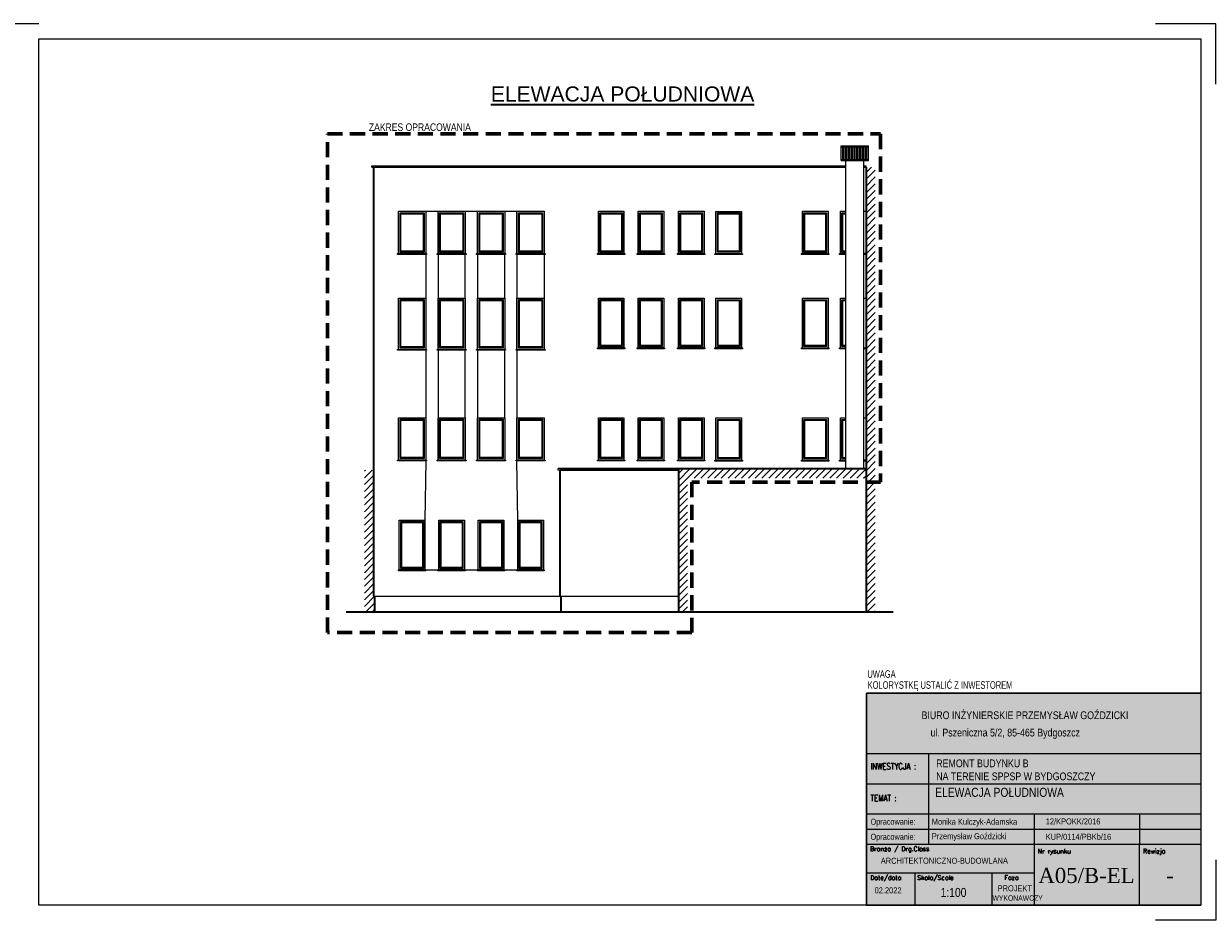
# Model space of a CAD drawing. Header units: millimetres. Extents: x 27795 to 86097, y -35443 to 41185.
# Tile 11 of 16: x 73747 to 77672, y -19731 to -16761. Entities that reach past the tile are written whole.
import ezdxf
from ezdxf.enums import TextEntityAlignment as Align

# ---------------------------------------------------------------- set-up
doc = ezdxf.new("R2010")
doc.units = ezdxf.units.MM
doc.linetypes.add('DASHEDX2', pattern=[1.5, 1, -0.5])
doc.layers.get('0').update_dxf_attribs({"lineweight": 18})
for name, color, linetype, lineweight in [('BA_txs', 2, 'Continuous', 18), ('M_Ramki do druku', 7, 'Continuous', 18), ('M_Ramki rysunków', 2, 'Continuous', 18), ('M_Teksty duże', 3, 'Continuous', 35), ('PG_PRZERYWANE_ŚREDNIE', 1, 'DASHEDX2', 18), ('PG_WIDOKOWE_CIENKIE', 1, 'Continuous', 18), ('PG_ŚCIANY_SŁUPY', 4, 'Continuous', 35), ('Przekrojowa', 60, 'Continuous', 18), ('TABC', 1, 'Continuous', 18), ('TABELKA', 7, 'Continuous', 18)]:
    doc.layers.add(name, color=color, linetype=linetype, lineweight=lineweight)
doc.styles.add('BIKTS', font='bikromsw.shx', dxfattribs={"width": 0.85})
doc.styles.add('MCAD_TD', font='arial.ttf')
doc.styles.add('ROMANC', font='times.ttf', dxfattribs={"height": 20})
doc.styles.add('ROMANS', font='bikromsw.shx', dxfattribs={"width": 0.8})
doc.styles.add('SIMPLEX', font='SIMPLEX')
pattern_1 = [(45, (-1797.733, 17988.05), (-11.2253202, 11.2253202), [])]

# ---------------------------------------------------------------- blocks, each defined once
blk = doc.blocks.new('Znacznik_narozny')
at = {"layer": 'M_Ramki do druku', "lineweight": -2}
blk.add_lwpolyline([(0, -20), (0, 0), (20, 0)], dxfattribs=at)
blk = doc.blocks.new('A$C38c5ed0e')
at = {"true_color": 0xffffff}
h = blk.add_hatch(color=7, dxfattribs=at)
h.dxf.hatch_style = 1
h.paths.add_polyline_path([(1107.2, 702), (0, 702), (0, 0), (1107.2, 0)])
at = {"layer": 'Przekrojowa', "color": 18, "lineweight": 30, "true_color": 0x000000}
for p, q in [((0, 0), (0, 702)), ((0, 702), (1107.2, 702))]:
    blk.add_line(p, q, dxfattribs=at)
blk = doc.blocks.new('TAB-SP')
at = {"color": 18, "true_color": 0x000000}
for p, q in [((-5536, 0), (-5536, 3510)), ((-5536, 3510), (0, 3510)), ((0, 3510), (0, 0)), ((-4506, 2008), (-4506, 2508)), ((-5536, 2008), (0, 2008)), ((-4506, 1014), (-4506, 2025)), ((-2760, 1508), (-2760, 531)), ((-1014, 1508), (-1014, 1008)), ((-5520, 1258), (0, 1258)), ((0, 1008), (-5536, 1008)), ((-4506, 1008), (-4506, 1014)), ((-1014, 0), (-1014, 1008)), ((-5536, 0), (0, 0))]:
    blk.add_line(p, q, dxfattribs=at)
at = {"color": 18, "linetype": 'Continuous', "true_color": 0x000000}
for p, q in [((0, 2508), (-5536, 2508)), ((0, 1508), (-5536, 1508)), ((-2760, 531), (-5536, 531)), ((-4733, 0), (-4733, 531)), ((-3457, 0), (-3457, 531)), ((-2760, 531), (-2760, 0))]:
    blk.add_line(p, q, dxfattribs=at)
at = {"color": 18, "true_color": 0x000000, "style": 'ROMANS', "width": 0.711769}
for p, p2 in [((-5470, 1333), (-4691, 1333)), ((-5470, 1083), (-4691, 1083))]:
    blk.add_text('Opracowanie: ', height=100, dxfattribs=at).set_placement(p, p2, align=Align.FIT)
at = {"color": 18, "true_color": 0x000000, "style": 'BIKTS', "width": 0.85}
for tag, p, height in [('TEMAT1', (-4383, 1811), 150), ('TEMAT2', (-4383, 1591), 150), ('PROJEKTOWAł1', (-4383, 1336), 100), ('UPR.NR1', (-2569, 1341), 100), ('PROJEKTOWAŁ2', (-4383, 1086), 100), ('UPR.NR2', (-2569, 1091), 100), ('BRANżA', (-4783, 686), 100), ('DATA', (-5403, 196), 100), ('SKALA', (-4363, 136), 150), ('FAZA', (-3199, 242), 100), ('UPR.NR4', (-3378, 73), 100)]:
    blk.add_attdef(tag, p, '', height=height, dxfattribs=at)
at = {"color": 18, "true_color": 0x000000, "style": 'ROMANC'}
for tag, p in [('NR', (-2075, 368)), ('REWIZJA', (-508, 368))]:
    blk.add_attdef(tag, text='', height=250, dxfattribs=at).set_placement(p, align=Align.CENTER)
at = {"layer": 'TABC', "color": 18, "linetype": 'Continuous', "true_color": 0x000000, "style": 'SIMPLEX'}
for s, p in [('Branża / Drg.Class', (-5478, 896)), ('Nr rysunku', (-2700, 859)), ('Rewizja', (-954, 859)), ('Date/data', (-5475, 418)), ('Skala/Scale', (-4696, 418)), ('Faza', (-3252, 421))]:
    blk.add_text(s, height=74.6, dxfattribs=at).set_placement(p)
at = {"layer": 'TABELKA', "color": 18, "true_color": 0x000000}
for s, height, style, width, p in [('BIURO INŻYNIERSKIE PRZEMYSŁAW GOŹDZICKI', 128.93, 'BIKTS', 0.85, (-4626, 3082)), ('ul. Pszeniczna 5/2, 85-465 Bydgoszcz', 128.93, 'BIKTS', 0.85, (-4477, 2795)), ('INWESTYCJA :', 105.6, 'SIMPLEX', 0.8, (-5470, 2248)), ('REMONT BUDYNKU B', 128.93, 'BIKTS', 0.85, (-4383, 2285)), ('NA TERENIE SPPSP W BYDGOSZCZY', 128.93, 'BIKTS', 0.85, (-4383, 2070)), ('TEMAT :', 105.6, 'SIMPLEX', 0.8, (-5470, 1721))]:
    blk.add_text(s, height=height, dxfattribs=dict(at, style=style, width=width)).set_placement(p)

msp = doc.modelspace()

# ---------------------------------------------------------------- hatches: boundary and pattern name
at = {"layer": 'PG_WIDOKOWE_CIENKIE', "true_color": 0x000000}
h = msp.add_hatch(dxfattribs=at)
h.set_pattern_fill('ANSI31', color=18, scale=5)
h.set_pattern_definition(pattern_1)
h.paths.add_polyline_path([(76568.48, -17235.94), (76538.48, -17235.94), (76538.48, -18709.94), (76568.48, -18709.94)])
h = msp.add_hatch(dxfattribs=at)
h.set_pattern_fill('ANSI31', color=18, scale=5)
h.set_pattern_definition(pattern_1)
h.paths.add_polyline_path([(74906.02, -18239.21), (74876.02, -18239.21), (74876.02, -18709.94), (74910.02, -18709.94), (74910.02, -18657.12), (74906.02, -18657.12)])
h = msp.add_hatch(dxfattribs=at)
h.set_pattern_fill('ANSI31', color=18, scale=5)
h.set_pattern_definition([(45, (8186.871, 17988.05), (-11.22532, 11.22532), [])])
h.paths.add_polyline_path([(75946.59, -18266.38), (76538.48, -18266.38), (76538.48, -18234.21), (75916.59, -18234.21), (75916.59, -18709.94), (75946.59, -18709.94)])

# ---------------------------------------------------------------- linework, layer by layer
at = {"layer": 'M_Ramki do druku', "color": 18, "lineweight": -2, "true_color": 0x000000}
msp.add_line((73797.25, -16760.63), (73497.25, -16760.63), dxfattribs=at)
at = {"layer": 'M_Ramki rysunków', "color": 18, "true_color": 0x000000}
msp.add_lwpolyline([(73797.25, -19680.63), (73797.25, -16810.63), (77647.25, -16810.63), (77647.25, -19680.63)], close=True, dxfattribs=at)
at = {"layer": 'PG_PRZERYWANE_ŚREDNIE', "color": 18, "lineweight": 60, "ltscale": 50, "true_color": 0x000000}
msp.add_lwpolyline([(75960.97, -18777.75), (74753.41, -18777.75), (74753.41, -17125.94), (76586.47, -17125.94), (76586.47, -18278.94), (75960.97, -18278.94)], close=True, dxfattribs=at)
at = {"layer": 'PG_WIDOKOWE_CIENKIE', "color": 18, "true_color": 0x000000}
for p, q in [((76456.1, -17164.84), (76546.1, -17164.84)), ((76456.1, -17213.47), (76456.1, -17164.84)), ((76456.1, -17167.97), (76546.1, -17167.97)), ((76461.1, -17210.34), (76461.1, -17167.97)), ((76466.1, -17210.34), (76466.1, -17167.97)), ((76471.1, -17210.34), (76471.1, -17167.97)), ((76476.1, -17210.34), (76476.1, -17167.97)), ((76481.1, -17210.34), (76481.1, -17167.97)), ((76486.1, -17210.34), (76486.1, -17167.97)), ((76491.1, -17210.34), (76491.1, -17167.97)), ((76496.1, -17210.34), (76496.1, -17167.97)), ((76501.1, -17210.34), (76501.1, -17167.97)), ((76506.1, -17210.34), (76506.1, -17167.97)), ((76511.1, -17210.34), (76511.1, -17167.97)), ((76516.1, -17210.34), (76516.1, -17167.97)), ((76521.1, -17210.34), (76521.1, -17167.97)), ((76526.1, -17210.34), (76526.1, -17167.97)), ((76531.1, -17210.34), (76531.1, -17167.97)), ((76536.1, -17210.34), (76536.1, -17167.97)), ((76541.1, -17210.34), (76541.1, -17167.97)), ((76546.1, -17213.47), (76546.1, -17164.84)), ((76456.1, -17210.34), (76546.1, -17210.34)), ((76456.1, -17213.47), (76546.1, -17213.47)), ((76471.1, -18234.21), (76471.1, -17213.47)), ((76531.1, -18234.21), (76531.1, -17213.47)), ((74901.02, -17230.94), (76471.1, -17230.94)), ((74901.02, -17235.94), (74901.02, -17230.94)), ((74901.02, -17235.94), (76471.1, -17235.94)), ((76531.1, -17230.94), (76538.48, -17230.94)), ((76531.1, -17235.94), (76538.48, -17235.94)), ((76538.48, -17235.94), (76538.48, -17230.94)), ((75079.27, -17381.94), (75120.02, -17381.94)), ((75210.02, -17381.94), (75256.02, -17381.94)), ((75341.02, -17381.94), (75381.52, -17381.94)), ((75079.27, -17524.94), (75079.27, -17669.38)), ((75120.02, -17524.94), (75120.02, -17669.38)), ((75210.02, -17669.38), (75210.02, -17524.94)), ((75251.02, -17524.94), (75251.02, -17669.38)), ((75341.02, -17669.38), (75341.02, -17524.94)), ((75381.52, -17524.94), (75381.52, -17669.38)), ((75471.52, -17524.94), (75471.52, -17669.38)), ((75079.27, -17842.38), (75079.27, -18065.94)), ((75120.02, -17842.38), (75120.02, -18065.94)), ((75210.02, -18065.94), (75210.02, -17842.38)), ((75251.02, -17842.38), (75251.02, -18065.94)), ((75341.02, -18065.94), (75341.02, -17842.38)), ((75381.52, -17842.38), (75381.52, -18065.94)), ((75079.23, -18208.94), (75076.77, -18404.94)), ((75384.02, -18404.94), (75381.56, -18208.94)), ((75916.59, -18234.21), (75518.52, -18234.21)), ((75518.52, -18239.21), (75518.52, -18234.21)), ((75523.52, -18239.21), (75518.52, -18239.21)), ((75076.77, -18569.94), (75122.52, -18569.94)), ((75207.52, -18569.94), (75253.52, -18569.94)), ((75338.52, -18569.94), (75384.02, -18569.94)), ((74906.02, -18657.12), (75916.59, -18657.12))]:
    msp.add_line(p, q, dxfattribs=at)
for points in [[(75079.27, -17521.94), (74989.27, -17521.94), (74989.27, -17381.94), (75079.27, -17381.94)], [(75074.27, -17516.94), (74994.27, -17516.94), (74994.27, -17386.94), (75074.27, -17386.94)], [(75210.02, -17521.94), (75120.02, -17521.94), (75120.02, -17381.94), (75210.02, -17381.94)], [(75205.02, -17516.94), (75125.02, -17516.94), (75125.02, -17386.94), (75205.02, -17386.94)], [(75341.02, -17521.94), (75251.02, -17521.94), (75251.02, -17381.94), (75341.02, -17381.94)], [(75336.02, -17516.94), (75256.02, -17516.94), (75256.02, -17386.94), (75336.02, -17386.94)], [(75471.52, -17521.94), (75381.52, -17521.94), (75381.52, -17381.94), (75471.52, -17381.94)], [(75466.52, -17516.94), (75386.52, -17516.94), (75386.52, -17386.94), (75466.52, -17386.94)], [(75736.23, -17521.94), (75651.23, -17521.94), (75651.23, -17381.94), (75736.23, -17381.94)], [(75731.23, -17516.94), (75656.23, -17516.94), (75656.23, -17386.94), (75731.23, -17386.94)], [(75867.73, -17521.94), (75782.73, -17521.94), (75782.73, -17381.94), (75867.73, -17381.94)], [(75862.73, -17516.94), (75787.73, -17516.94), (75787.73, -17386.94), (75862.73, -17386.94)], [(76001.59, -17521.94), (75916.59, -17521.94), (75916.59, -17381.94), (76001.59, -17381.94)], [(75996.59, -17516.94), (75921.59, -17516.94), (75921.59, -17386.94), (75996.59, -17386.94)], [(76125.73, -17522.43), (76040.73, -17522.43), (76040.73, -17382.43), (76125.73, -17382.43)], [(76120.73, -17517.43), (76045.73, -17517.43), (76045.73, -17387.43), (76120.73, -17387.43)], [(76412.23, -17521.94), (76327.23, -17521.94), (76327.23, -17381.94), (76412.23, -17381.94)], [(76407.23, -17516.94), (76332.23, -17516.94), (76332.23, -17386.94), (76407.23, -17386.94)], [(75071.27, -17513.94), (74997.27, -17513.94), (74997.27, -17389.94), (75071.27, -17389.94)], [(75202.02, -17513.94), (75128.02, -17513.94), (75128.02, -17389.94), (75202.02, -17389.94)], [(75333.02, -17513.94), (75259.02, -17513.94), (75259.02, -17389.94), (75333.02, -17389.94)], [(75463.52, -17513.94), (75389.52, -17513.94), (75389.52, -17389.94), (75463.52, -17389.94)], [(75728.23, -17513.94), (75659.23, -17513.94), (75659.23, -17389.94), (75728.23, -17389.94)], [(75859.73, -17513.94), (75790.73, -17513.94), (75790.73, -17389.94), (75859.73, -17389.94)], [(75993.59, -17513.94), (75924.59, -17513.94), (75924.59, -17389.94), (75993.59, -17389.94)], [(76117.73, -17514.43), (76048.73, -17514.43), (76048.73, -17390.43), (76117.73, -17390.43)], [(76404.23, -17513.94), (76335.23, -17513.94), (76335.23, -17389.94), (76404.23, -17389.94)], [(74986.27, -17521.94), (75082.27, -17521.94), (75082.27, -17524.94), (74986.27, -17524.94)], [(75117.02, -17521.94), (75213.02, -17521.94), (75213.02, -17524.94), (75117.02, -17524.94)], [(75248.02, -17521.94), (75344.02, -17521.94), (75344.02, -17524.94), (75248.02, -17524.94)], [(75378.52, -17521.94), (75474.52, -17521.94), (75474.52, -17524.94), (75378.52, -17524.94)], [(75648.23, -17521.94), (75739.23, -17521.94), (75739.23, -17524.94), (75648.23, -17524.94)], [(75779.73, -17521.94), (75870.73, -17521.94), (75870.73, -17524.94), (75779.73, -17524.94)], [(75913.59, -17521.94), (76004.59, -17521.94), (76004.59, -17524.94), (75913.59, -17524.94)], [(76037.73, -17522.43), (76128.73, -17522.43), (76128.73, -17525.43), (76037.73, -17525.43)], [(76324.23, -17521.94), (76415.23, -17521.94), (76415.23, -17524.94), (76324.23, -17524.94)], [(75079.27, -17839.38), (74989.27, -17839.38), (74989.27, -17669.38), (75079.27, -17669.38)], [(75074.27, -17834.38), (74994.27, -17834.38), (74994.27, -17674.38), (75074.27, -17674.38)], [(75071.27, -17831.38), (74997.27, -17831.38), (74997.27, -17677.38), (75071.27, -17677.38)], [(75210.02, -17839.38), (75120.02, -17839.38), (75120.02, -17669.38), (75210.02, -17669.38)], [(75205.02, -17834.38), (75125.02, -17834.38), (75125.02, -17674.38), (75205.02, -17674.38)], [(75202.02, -17831.38), (75128.02, -17831.38), (75128.02, -17677.38), (75202.02, -17677.38)], [(75341.02, -17839.38), (75251.02, -17839.38), (75251.02, -17669.38), (75341.02, -17669.38)], [(75336.02, -17834.38), (75256.02, -17834.38), (75256.02, -17674.38), (75336.02, -17674.38)], [(75333.02, -17831.38), (75259.02, -17831.38), (75259.02, -17677.38), (75333.02, -17677.38)], [(75471.52, -17839.38), (75381.52, -17839.38), (75381.52, -17669.38), (75471.52, -17669.38)], [(75466.52, -17834.38), (75386.52, -17834.38), (75386.52, -17674.38), (75466.52, -17674.38)], [(75463.52, -17831.38), (75389.52, -17831.38), (75389.52, -17677.38), (75463.52, -17677.38)], [(75736.23, -17834.38), (75651.23, -17834.38), (75651.23, -17669.38), (75736.23, -17669.38)], [(75731.23, -17829.38), (75656.23, -17829.38), (75656.23, -17674.38), (75731.23, -17674.38)], [(75728.23, -17826.38), (75659.23, -17826.38), (75659.23, -17677.38), (75728.23, -17677.38)], [(75867.73, -17834.38), (75782.73, -17834.38), (75782.73, -17669.38), (75867.73, -17669.38)], [(75862.73, -17829.38), (75787.73, -17829.38), (75787.73, -17674.38), (75862.73, -17674.38)], [(75859.73, -17826.38), (75790.73, -17826.38), (75790.73, -17677.38), (75859.73, -17677.38)], [(76001.59, -17834.38), (75916.59, -17834.38), (75916.59, -17669.38), (76001.59, -17669.38)], [(75996.59, -17829.38), (75921.59, -17829.38), (75921.59, -17674.38), (75996.59, -17674.38)], [(75993.59, -17826.38), (75924.59, -17826.38), (75924.59, -17677.38), (75993.59, -17677.38)], [(76125.73, -17834.86), (76040.73, -17834.86), (76040.73, -17669.86), (76125.73, -17669.86)], [(76120.73, -17829.86), (76045.73, -17829.86), (76045.73, -17674.86), (76120.73, -17674.86)], [(76117.73, -17826.86), (76048.73, -17826.86), (76048.73, -17677.86), (76117.73, -17677.86)], [(76412.23, -17834.88), (76327.23, -17834.88), (76327.23, -17669.88), (76412.23, -17669.88)], [(76407.23, -17829.88), (76332.23, -17829.88), (76332.23, -17674.88), (76407.23, -17674.88)], [(76404.23, -17826.88), (76335.23, -17826.88), (76335.23, -17677.88), (76404.23, -17677.88)], [(74986.27, -17839.38), (75082.27, -17839.38), (75082.27, -17842.38), (74986.27, -17842.38)], [(75117.02, -17839.38), (75213.02, -17839.38), (75213.02, -17842.38), (75117.02, -17842.38)], [(75248.02, -17839.38), (75344.02, -17839.38), (75344.02, -17842.38), (75248.02, -17842.38)], [(75378.52, -17839.38), (75474.52, -17839.38), (75474.52, -17842.38), (75378.52, -17842.38)], [(75648.23, -17834.38), (75739.23, -17834.38), (75739.23, -17837.38), (75648.23, -17837.38)], [(75779.73, -17834.38), (75870.73, -17834.38), (75870.73, -17837.38), (75779.73, -17837.38)], [(75913.59, -17834.38), (76004.59, -17834.38), (76004.59, -17837.38), (75913.59, -17837.38)], [(76037.73, -17834.86), (76128.73, -17834.86), (76128.73, -17837.86), (76037.73, -17837.86)], [(76324.23, -17834.38), (76415.23, -17834.38), (76415.23, -17837.38), (76324.23, -17837.38)], [(75079.27, -18205.94), (74989.27, -18205.94), (74989.27, -18065.94), (75079.27, -18065.94)], [(75074.27, -18200.94), (74994.27, -18200.94), (74994.27, -18070.94), (75074.27, -18070.94)], [(75071.27, -18197.94), (74997.27, -18197.94), (74997.27, -18073.94), (75071.27, -18073.94)], [(75210.02, -18205.94), (75120.02, -18205.94), (75120.02, -18065.94), (75210.02, -18065.94)], [(75205.02, -18200.94), (75125.02, -18200.94), (75125.02, -18070.94), (75205.02, -18070.94)], [(75202.02, -18197.94), (75128.02, -18197.94), (75128.02, -18073.94), (75202.02, -18073.94)], [(75341.02, -18205.94), (75251.02, -18205.94), (75251.02, -18065.94), (75341.02, -18065.94)], [(75336.02, -18200.94), (75256.02, -18200.94), (75256.02, -18070.94), (75336.02, -18070.94)], [(75333.02, -18197.94), (75259.02, -18197.94), (75259.02, -18073.94), (75333.02, -18073.94)], [(75471.52, -18205.94), (75381.52, -18205.94), (75381.52, -18065.94), (75471.52, -18065.94)], [(75466.52, -18200.94), (75386.52, -18200.94), (75386.52, -18070.94), (75466.52, -18070.94)], [(75463.52, -18197.94), (75389.52, -18197.94), (75389.52, -18073.94), (75463.52, -18073.94)], [(75736.23, -18205.94), (75651.23, -18205.94), (75651.23, -18065.94), (75736.23, -18065.94)], [(75731.23, -18200.94), (75656.23, -18200.94), (75656.23, -18070.94), (75731.23, -18070.94)], [(75728.23, -18197.94), (75659.23, -18197.94), (75659.23, -18073.94), (75728.23, -18073.94)], [(75867.73, -18205.94), (75782.73, -18205.94), (75782.73, -18065.94), (75867.73, -18065.94)], [(75862.73, -18200.94), (75787.73, -18200.94), (75787.73, -18070.94), (75862.73, -18070.94)], [(75859.73, -18197.94), (75790.73, -18197.94), (75790.73, -18073.94), (75859.73, -18073.94)], [(76001.59, -18205.94), (75916.59, -18205.94), (75916.59, -18065.94), (76001.59, -18065.94)], [(75996.59, -18200.94), (75921.59, -18200.94), (75921.59, -18070.94), (75996.59, -18070.94)], [(75993.59, -18197.94), (75924.59, -18197.94), (75924.59, -18073.94), (75993.59, -18073.94)], [(76125.73, -18206.43), (76040.73, -18206.43), (76040.73, -18066.43), (76125.73, -18066.43)], [(76120.73, -18201.43), (76045.73, -18201.43), (76045.73, -18071.43), (76120.73, -18071.43)], [(76117.73, -18198.43), (76048.73, -18198.43), (76048.73, -18074.43), (76117.73, -18074.43)], [(76412.23, -18206.44), (76327.23, -18206.44), (76327.23, -18066.44), (76412.23, -18066.44)], [(76407.23, -18201.44), (76332.23, -18201.44), (76332.23, -18071.44), (76407.23, -18071.44)], [(76404.23, -18198.44), (76335.23, -18198.44), (76335.23, -18074.44), (76404.23, -18074.44)], [(74986.27, -18205.94), (75082.27, -18205.94), (75082.27, -18208.94), (74986.27, -18208.94)], [(75117.02, -18205.94), (75213.02, -18205.94), (75213.02, -18208.94), (75117.02, -18208.94)], [(75248.02, -18205.94), (75344.02, -18205.94), (75344.02, -18208.94), (75248.02, -18208.94)], [(75378.52, -18205.94), (75474.52, -18205.94), (75474.52, -18208.94), (75378.52, -18208.94)], [(75648.23, -18205.94), (75739.23, -18205.94), (75739.23, -18208.94), (75648.23, -18208.94)], [(75779.73, -18205.94), (75870.73, -18205.94), (75870.73, -18208.94), (75779.73, -18208.94)], [(75913.59, -18205.94), (76004.59, -18205.94), (76004.59, -18208.94), (75913.59, -18208.94)], [(76037.73, -18206.43), (76128.73, -18206.43), (76128.73, -18209.43), (76037.73, -18209.43)], [(76324.23, -18206.44), (76415.23, -18206.44), (76415.23, -18209.44), (76324.23, -18209.44)], [(75076.77, -18569.94), (74991.77, -18569.94), (74991.77, -18404.94), (75076.77, -18404.94)], [(75207.52, -18569.94), (75122.52, -18569.94), (75122.52, -18404.94), (75207.52, -18404.94)], [(75338.52, -18569.94), (75253.52, -18569.94), (75253.52, -18404.94), (75338.52, -18404.94)], [(75469.02, -18569.94), (75384.02, -18569.94), (75384.02, -18404.94), (75469.02, -18404.94)], [(75071.77, -18564.94), (74996.77, -18564.94), (74996.77, -18409.94), (75071.77, -18409.94)], [(75068.77, -18561.94), (74999.77, -18561.94), (74999.77, -18412.94), (75068.77, -18412.94)], [(75202.52, -18564.94), (75127.52, -18564.94), (75127.52, -18409.94), (75202.52, -18409.94)], [(75199.52, -18561.94), (75130.52, -18561.94), (75130.52, -18412.94), (75199.52, -18412.94)], [(75333.52, -18564.94), (75258.52, -18564.94), (75258.52, -18409.94), (75333.52, -18409.94)], [(75330.52, -18561.94), (75261.52, -18561.94), (75261.52, -18412.94), (75330.52, -18412.94)], [(75464.02, -18564.94), (75389.02, -18564.94), (75389.02, -18409.94), (75464.02, -18409.94)], [(75461.02, -18561.94), (75392.02, -18561.94), (75392.02, -18412.94), (75461.02, -18412.94)], [(74988.77, -18569.94), (75079.77, -18569.94), (75079.77, -18572.94), (74988.77, -18572.94)], [(75119.52, -18569.94), (75210.52, -18569.94), (75210.52, -18572.94), (75119.52, -18572.94)], [(75250.52, -18569.94), (75341.52, -18569.94), (75341.52, -18572.94), (75250.52, -18572.94)], [(75381.02, -18569.94), (75472.02, -18569.94), (75472.02, -18572.94), (75381.02, -18572.94)]]:
    msp.add_lwpolyline(points, close=True, dxfattribs=at)
for points in [[(76471.1, -17521.94), (76453.48, -17521.94), (76453.48, -17381.94), (76471.1, -17381.94)], [(76471.1, -17516.94), (76458.48, -17516.94), (76458.48, -17386.94), (76471.1, -17386.94)], [(76531.1, -17381.94), (76538.48, -17381.94), (76538.48, -17521.94), (76531.1, -17521.94)], [(76471.1, -17513.94), (76461.48, -17513.94), (76461.48, -17389.94), (76471.1, -17389.94)], [(76471.1, -17524.94), (76450.48, -17524.94), (76450.48, -17521.94), (76471.1, -17521.94)], [(76531.1, -17521.94), (76538.48, -17521.94), (76538.48, -17524.94), (76531.1, -17524.94)], [(76471.1, -17834.88), (76453.48, -17834.88), (76453.48, -17669.88), (76471.1, -17669.88)], [(76471.1, -17829.88), (76458.48, -17829.88), (76458.48, -17674.88), (76471.1, -17674.88)], [(76471.1, -17826.88), (76461.48, -17826.88), (76461.48, -17677.88), (76471.1, -17677.88)], [(76531.1, -17669.88), (76538.48, -17669.88), (76538.48, -17834.88), (76531.1, -17834.88)], [(76471.1, -17837.38), (76450.48, -17837.38), (76450.48, -17834.38), (76471.1, -17834.38)], [(76531.1, -17834.38), (76538.48, -17834.38), (76538.48, -17837.38), (76531.1, -17837.38)], [(76471.1, -18206.44), (76453.48, -18206.44), (76453.48, -18066.44), (76471.1, -18066.44)], [(76471.1, -18201.44), (76458.48, -18201.44), (76458.48, -18071.44), (76471.1, -18071.44)], [(76471.1, -18198.44), (76461.48, -18198.44), (76461.48, -18074.44), (76471.1, -18074.44)], [(76531.1, -18066.44), (76538.48, -18066.44), (76538.48, -18206.44), (76531.1, -18206.44)], [(76471.1, -18209.44), (76450.48, -18209.44), (76450.48, -18206.44), (76471.1, -18206.44)], [(76531.1, -18206.44), (76538.48, -18206.44), (76538.48, -18209.44), (76531.1, -18209.44)]]:
    msp.add_lwpolyline(points, dxfattribs=at)
at = {"layer": 'PG_ŚCIANY_SŁUPY', "color": 18, "true_color": 0x000000}
for p, q in [((76471.1, -17235.94), (74906.02, -17235.94)), ((74906.02, -17235.94), (74906.02, -18657.12)), ((76538.48, -17235.94), (76531.1, -17235.94)), ((76538.48, -17235.94), (76538.48, -18709.94)), ((75523.52, -18239.21), (75523.52, -18657.12)), ((75916.59, -18239.21), (75523.52, -18239.21)), ((75916.59, -18234.21), (75916.59, -18709.94)), ((75916.59, -18234.21), (76538.48, -18234.21)), ((74906.02, -18657.12), (74910.02, -18657.12)), ((74910.02, -18657.12), (74910.02, -18709.94)), ((75523.52, -18657.12), (75527.52, -18657.12)), ((75527.52, -18657.12), (75527.52, -18709.94)), ((76628.48, -18709.94), (74816.02, -18709.94))]:
    msp.add_line(p, q, dxfattribs=at)

# ---------------------------------------------------------------- block references
at = {"color": 18, "true_color": 0x000000}
ref = msp.add_blockref('TAB-SP', (77647.25, -19680.63), dxfattribs=dict(at, xscale=0.1999999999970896, yscale=0.1999999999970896, zscale=0.1999999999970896))
ref.add_attrib('TEMAT1', 'ELEWACJA POŁUDNIOWA', (76767.32, -19321.66), dxfattribs={"color": 250, "height": 30, "style": 'BIKTS', "width": 0.85})
ref.add_attrib('PROJEKTOWAł1', 'Przemysław Goździcki', (76756.04, -19461.93), dxfattribs={"color": 250, "height": 20, "style": 'BIKTS', "width": 0.85})
ref.add_attrib('UPR.NR1', 'KUP/0114/PBKb/16', (77133.51, -19463.95), dxfattribs={"color": 250, "height": 20, "style": 'BIKTS', "width": 0.85})
ref.add_attrib('PROJEKTOWAł2', 'Monika Kulczyk-Adamska', (76756.04, -19414.09), dxfattribs={"color": 250, "height": 20, "style": 'BIKTS', "width": 0.85})
ref.add_attrib('UPR.NR2', '12/KPOKK/2016', (77133.51, -19413.15), dxfattribs={"color": 250, "height": 20, "style": 'BIKTS', "width": 0.85})
ref.add_attrib('UPR.NR4', 'WYKONAWCZY', (76957.03, -19665.95), dxfattribs={"color": 250, "height": 18, "style": 'BIKTS', "width": 0.75})
ref.add_attrib('BRANżA', 'ARCHITEKTONICZNO-BUDOWLANA', (76587.03, -19543.37), dxfattribs={"color": 250, "height": 20, "style": 'BIKTS', "width": 0.85})
ref.add_attrib('DATA', '02.2022', (76566.61, -19641.37), dxfattribs={"color": 250, "height": 20, "style": 'BIKTS', "width": 0.85})
ref.add_attrib('SKALA', '1:100', (76785.43, -19653.37), dxfattribs={"color": 250, "height": 30, "style": 'BIKTS', "width": 0.85})
ref.add_attrib('FAZA', 'PROJEKT ', (76974.21, -19634.56), dxfattribs={"color": 250, "height": 20, "style": 'BIKTS', "width": 0.85})
ref.add_attrib('NR', 'A05/B-EL', dxfattribs={"color": 250, "height": 50, "style": 'ROMANC'}).set_placement((77268.65, -19607.08), align=Align.CENTER)
ref.add_attrib('REWIZJA', '-', dxfattribs={"color": 250, "height": 50, "style": 'ROMANC'}).set_placement((77545.55, -19607.08), align=Align.CENTER)
at = {"layer": 'M_Ramki do druku', "color": 18, "lineweight": -2, "true_color": 0x000000, "xscale": -10, "yscale": 10, "zscale": 10}
msp.add_blockref('Znacznik_narozny', (77697.25, -16760.63), dxfattribs=at)
at = {"layer": 'M_Ramki do druku', "color": 18, "lineweight": -2, "true_color": 0x000000, "xscale": 10, "yscale": 10, "zscale": 10, "rotation": 180}
msp.add_blockref('Znacznik_narozny', (77697.25, -19730.63), dxfattribs=at)
at = {"layer": 'PG_WIDOKOWE_CIENKIE', "color": 18, "lineweight": 30, "true_color": 0x000000}
msp.add_blockref('A$C38c5ed0e', (76540.03, -19680.63), dxfattribs=at)

# ---------------------------------------------------------------- texts
at = {"layer": 'BA_txs', "color": 18, "true_color": 0x000000, "style": 'BIKTS'}
for s, width, p in [('ZAKRES OPRACOWANIA', 0.85, (74891, -17115.83)), ('UWAGA', 0.65, (76542.63, -18927.35)), ('KOLORYSTKĘ USTALIĆ Z INWESTOREM', 0.65, (76543.69, -18963.76))]:
    msp.add_text(s, height=25, dxfattribs=dict(at, width=width)).set_placement(p)
at = {"layer": 'M_Teksty duże', "color": 18, "true_color": 0x000000, "style": 'MCAD_TD'}
msp.add_text('%%UELEWACJA POŁUDNIOWA', height=50, dxfattribs=at).set_placement((75294.88, -17018.41))

doc.saveas('drawing.dxf')
